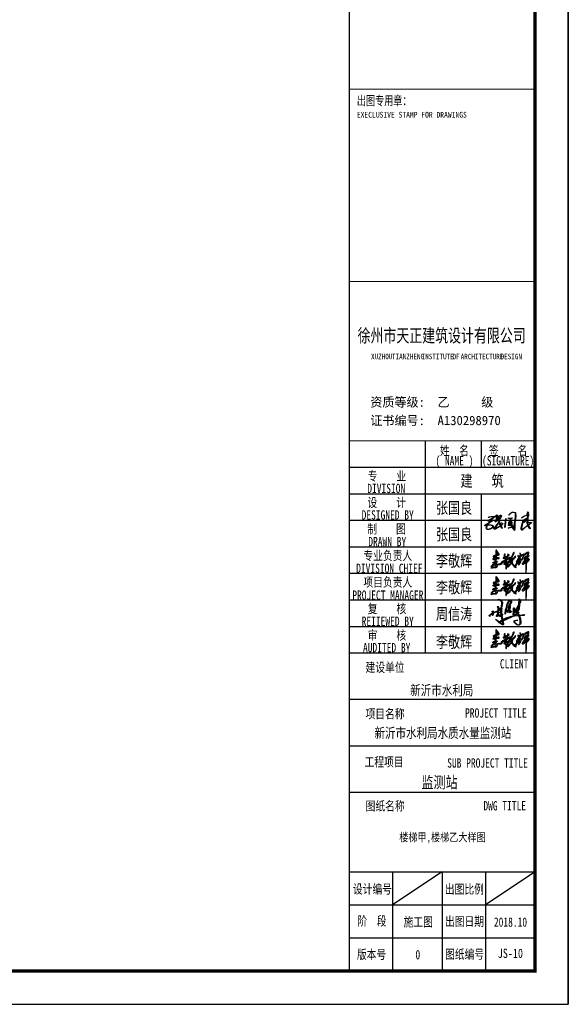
# Model space of a CAD drawing. Header units: inches. Extents: x 224620 to 3435104, y 247406 to 993300.
# Tile 25 of 110: x 284591 to 292859, y 282814 to 297664. Entities that reach past the tile are written whole.
import ezdxf
from ezdxf.enums import TextEntityAlignment as Align

# ---------------------------------------------------------------- set-up
doc = ezdxf.new("R2010")
doc.units = ezdxf.units.IN
doc.header["$MEASUREMENT"] = 0
for name, color, linetype in [('PUB_TITLE', 4, 'Continuous'), ('SHEET_TEXT', 3, 'Continuous'), ('TK', 7, 'Continuous')]:
    doc.layers.add(name, color=color, linetype=linetype)
doc.styles.add('-宋体', font='txt', dxfattribs={"width": 0.8})
doc.styles.add('TKHZ1', font='txt', dxfattribs={"width": 0.8})
doc.styles.add('黑体', font='simhei.ttf')

# ---------------------------------------------------------------- blocks, each defined once
blk = doc.blocks.new('李敬辉')
h = blk.add_hatch(color=3)
h.paths.add_polyline_path([(3997, 950), (3920, 887), (3809, 793), (3730, 732), (3680, 669), (3670, 639), (3707, 622), (3817, 678), (3907, 708), (3970, 728), (3990, 743), (3996, 778), (4006, 824), (4012, 887), (4026, 937), (4017, 959)], flags=16)
h.paths.add_polyline_path([(4032, 1341), (3906, 1270), (3844, 1178), (3835, 1138), (3884, 1156), (3964, 1210), (4023, 1252), (4056, 1307)], flags=16)
h.paths.add_polyline_path([(3256, 1743), (3239, 1696), (3258, 1665), (3275, 1637), (3275, 1591), (3284, 1520), (3277, 1464), (3259, 1421), (3246, 1392), (3212, 1377), (3163, 1377), (3103, 1399), (3078, 1426), (3069, 1469), (3038, 1469), (3014, 1453), (3014, 1416), (3040, 1373), (3083, 1317), (3111, 1295), (3148, 1295), (3188, 1306), (3208, 1306), (3215, 1290), (3199, 1251), (3129, 1163), (3066, 1117), (3031, 1080), (2990, 1020), (2990, 980), (3003, 969), (3035, 1020), (3096, 1076), (3142, 1114), (3172, 1138), (3188, 1150), (3209, 1171), (3205, 1145), (3186, 1107), (3176, 1078), (3105, 1013), (3025, 946), (2962, 886), (2916, 846), (2880, 812), (2857, 774), (2851, 744), (2868, 730), (2914, 771), (3024, 864), (3095, 923), (3162, 988), (3200, 1041), (3222, 1053), (3243, 1067), (3270, 1067), (3247, 1030), (3206, 960), (3152, 893), (3048, 780), (2915, 625), (2820, 519), (2736, 377), (2707, 320), (2707, 272), (2718, 253), (2745, 249), (2858, 363), (2963, 495), (3041, 601), (3088, 652), (3116, 687), (3154, 721), (3170, 721), (3184, 707), (3175, 659), (3160, 609), (3147, 547), (3103, 439), (3103, 399), (3135, 384), (3182, 435), (3275, 581), (3338, 676), (3378, 766), (3378, 823), (3364, 834), (3343, 815), (3312, 748), (3275, 694), (3250, 664), (3234, 664), (3234, 707), (3218, 760), (3202, 787), (3172, 799), (3153, 812), (3179, 842), (3250, 929), (3319, 1013), (3341, 1063), (3341, 1107), (3311, 1130), (3282, 1137), (3266, 1131), (3254, 1148), (3273, 1225), (3292, 1259), (3301, 1289), (3335, 1338), (3427, 1418), (3515, 1502), (3560, 1542), (3578, 1592), (3558, 1616), (3526, 1589), (3484, 1558), (3440, 1527), (3401, 1491), (3374, 1469), (3350, 1456), (3337, 1472), (3337, 1534), (3337, 1591), (3328, 1653), (3312, 1690), (3293, 1724)])
h.paths.add_polyline_path([(2399, 950), (2324, 886), (2292, 840), (2298, 804), (2330, 753), (2348, 744), (2367, 785), (2389, 842), (2408, 898), (2408, 924), (2408, 940)], flags=16)
h.paths.add_polyline_path([(2726, 1379), (2628, 1264), (2489, 1113), (2318, 957), (2226, 889), (2165, 831), (2104, 784), (1997, 689), (2046, 668), (2184, 746), (2218, 770), (2264, 716), (2287, 696), (2287, 668), (2279, 641), (2242, 584), (2112, 461), (2008, 361), (1921, 281), (1873, 252), (1824, 186), (1872, 164), (1991, 251), (2139, 383), (2207, 458), (2250, 500), (2296, 552), (2321, 577), (2343, 577), (2377, 503), (2448, 397), (2527, 290), (2627, 189), (2710, 140), (2784, 108), (2854, 101), (2832, 152), (2738, 216), (2653, 296), (2536, 404), (2475, 502), (2432, 579), (2413, 645), (2404, 684), (2437, 807), (2461, 906), (2469, 996), (2497, 1033), (2598, 1129), (2672, 1200), (2749, 1286), (2777, 1329), (2777, 1381)])
h.paths.add_polyline_path([(1690, 731), (1619, 719), (1581, 687), (1558, 632), (1548, 602), (1587, 576), (1663, 612), (1729, 669), (1745, 726), (1710, 742)], flags=16)
h.paths.add_polyline_path([(1183, 736), (1135, 680), (1135, 638), (1188, 631), (1265, 671), (1344, 714), (1416, 757), (1452, 777), (1477, 766), (1477, 657), (1466, 577), (1446, 529), (1446, 489), (1492, 469), (1546, 469), (1627, 509), (1666, 542), (1716, 569), (1800, 611), (1824, 683), (1824, 776), (1789, 814), (1724, 836), (1652, 814), (1589, 754), (1566, 776), (1572, 820), (1640, 889), (1699, 938), (1799, 1002), (1910, 1063), (1967, 1097), (2021, 1122), (2063, 1142), (2097, 1155), (2128, 1145), (2135, 1119), (2057, 959), (1964, 794), (1870, 589), (1838, 503), (1787, 397), (1741, 285), (1721, 228), (1709, 228), (1705, 265), (1694, 299), (1697, 321), (1684, 346), (1673, 360), (1659, 385), (1666, 401), (1660, 415), (1641, 405), (1641, 366), (1657, 320), (1666, 251), (1666, 181), (1666, 123), (1666, 65), (1645, 8), (1645, -29), (1645, -69), (1667, -85), (1699, -69), (1726, -15), (1726, 32), (1737, 83), (1755, 130), (1775, 190), (1814, 304), (1860, 404), (1908, 513), (1944, 579), (1997, 689), (2070, 840), (2158, 998), (2228, 1081), (2316, 1178), (2428, 1344), (2506, 1504), (2572, 1639), (2617, 1733), (2617, 1790), (2589, 1821), (2560, 1810), (2511, 1746), (2429, 1501), (2313, 1303), (2260, 1229), (2233, 1187), (2195, 1227), (2139, 1254), (2094, 1236), (1926, 1150), (1797, 1074), (1564, 939), (1446, 862), (1288, 793), (1232, 768)])
h.paths.add_polyline_path([(1508, 1612), (1472, 1551), (1454, 1489), (1476, 1432), (1499, 1368), (1516, 1323), (1506, 1298), (1496, 1275), (1446, 1256), (1385, 1233), (1346, 1178), (1346, 1147), (1362, 1130), (1410, 1150), (1463, 1178), (1523, 1196), (1540, 1176), (1547, 1106), (1547, 1051), (1562, 1032), (1605, 1047), (1637, 1086), (1637, 1138), (1656, 1166), (1674, 1205), (1692, 1238), (1720, 1266), (1720, 1240), (1720, 1201), (1784, 1236), (1857, 1317), (1938, 1387), (2010, 1446), (2041, 1501), (2041, 1545), (1994, 1545), (1971, 1538), (1962, 1517), (1962, 1501), (1956, 1482), (1946, 1467), (1933, 1463), (1933, 1489), (1943, 1517), (1943, 1540), (1924, 1568), (1912, 1591), (1912, 1610), (1891, 1615), (1884, 1609), (1868, 1597), (1859, 1575), (1873, 1540), (1873, 1518), (1873, 1493), (1854, 1459), (1843, 1441), (1843, 1425), (1804, 1402), (1716, 1368), (1671, 1331), (1651, 1304), (1609, 1304), (1594, 1338), (1594, 1420), (1551, 1471), (1551, 1521), (1566, 1578), (1566, 1619), (1533, 1619)], flags=17)
h.paths.add_polyline_path([(168, 583), (175, 642), (267, 713), (435, 770), (553, 799), (624, 799), (670, 766), (663, 732), (608, 654), (516, 562), (471, 526), (471, 498), (528, 481), (650, 493), (809, 516), (986, 538), (1089, 557), (1146, 573), (1190, 544), (1209, 505), (1179, 451), (1103, 433), (971, 406), (838, 406), (676, 394), (617, 394), (617, 363), (653, 286), (663, 224), (644, 171), (597, 110), (500, 65), (399, 65), (276, 65), (187, 65), (113, 32), (0, 0), (31, 83), (125, 138), (254, 168), (377, 168), (435, 153), (527, 169), (556, 220), (527, 281), (446, 328), (376, 363), (288, 363), (223, 327), (138, 259), (75, 190), (16, 169), (-13, 199), (28, 265), (101, 356), (176, 421), (250, 449), (317, 467), (362, 491), (424, 559), (479, 605), (520, 656), (537, 689), (503, 689), (448, 663), (350, 616), (292, 607), (225, 582), (184, 576)])
h.paths.add_polyline_path([(454, 1236), (413, 1218), (373, 1179), (341, 1153), (323, 1137), (333, 1129), (391, 1139), (443, 1147), (467, 1163), (467, 1193), (467, 1221), (461, 1231)], flags=16)
h.paths.add_polyline_path([(585, 1900), (576, 1780), (576, 1654), (582, 1573), (582, 1527), (593, 1508), (633, 1521), (723, 1567), (788, 1589), (788, 1628), (741, 1727), (669, 1827), (623, 1882)], flags=16)
h.paths.add_polyline_path([(551, 2093), (510, 2034), (510, 1862), (521, 1723), (521, 1632), (521, 1554), (516, 1519), (503, 1492), (450, 1472), (374, 1447), (280, 1421), (207, 1395), (197, 1357), (229, 1324), (367, 1359), (439, 1381), (478, 1381), (500, 1370), (481, 1328), (411, 1299), (365, 1259), (303, 1210), (255, 1158), (215, 1107), (185, 1050), (185, 1017), (252, 1017), (370, 1048), (435, 1058), (448, 1044), (432, 976), (419, 915), (412, 872), (412, 836), (429, 822), (471, 841), (510, 895), (538, 969), (552, 1029), (565, 1083), (636, 1095), (742, 1103), (827, 1114), (890, 1121), (898, 1167), (892, 1200), (840, 1208), (742, 1208), (640, 1183), (591, 1162), (562, 1151), (543, 1162), (543, 1233), (552, 1266), (563, 1302), (577, 1349), (611, 1411), (686, 1450), (792, 1490), (880, 1536), (910, 1581), (878, 1632), (784, 1783), (711, 1896), (631, 2001), (590, 2061)])
h.paths.add_polyline_path([(4309, 1042), (4268, 1084), (4229, 1099), (4220, 1083), (4248, 1025), (4267, 1004), (4250, 960), (4210, 930), (4146, 875), (4101, 829), (4083, 811), (4083, 841), (4091, 910), (4113, 971), (4132, 1020), (4171, 1072), (4207, 1126), (4167, 1146), (4123, 1086), (4108, 1072), (4099, 1119), (4116, 1170), (4123, 1231), (4221, 1309), (4285, 1384), (4311, 1411), (4299, 1453), (4269, 1464), (4256, 1437), (4234, 1406), (4201, 1372), (4163, 1339), (4142, 1317), (4118, 1301), (4102, 1310), (4130, 1365), (4183, 1419), (4214, 1505), (4260, 1619), (4286, 1705), (4290, 1789), (4267, 1825), (4197, 1844), (4083, 1799), (3971, 1735), (3880, 1669), (3814, 1610), (3764, 1574), (3730, 1544), (3716, 1552), (3720, 1592), (3711, 1618), (3692, 1625), (3664, 1595), (3664, 1561), (3664, 1491), (3641, 1407), (3603, 1319), (3568, 1231), (3528, 1142), (3496, 1068), (3463, 1007), (3450, 962), (3450, 932), (3479, 913), (3518, 972), (3581, 1104), (3635, 1226), (3662, 1305), (3694, 1379), (3724, 1459), (3763, 1499), (3888, 1596), (3984, 1656), (4085, 1696), (4152, 1728), (4191, 1735), (4211, 1720), (4197, 1665), (4176, 1595), (4159, 1536), (4142, 1490), (4105, 1467), (4002, 1400), (3919, 1339), (3843, 1278), (3801, 1221), (3772, 1165), (3733, 1098), (3713, 1033), (3745, 1015), (3745, 995), (3782, 948), (3836, 988), (3823, 1038), (3885, 1080), (3966, 1126), (4002, 1150), (4028, 1143), (4028, 1072), (3992, 1011), (3905, 933), (3691, 755), (3588, 642), (3553, 606), (3526, 556), (3526, 503), (3567, 466), (3636, 475), (3747, 539), (3855, 601), (3933, 654), (3960, 654), (3979, 637), (3971, 581), (3967, 513), (3956, 416), (3944, 289), (3944, 132), (3935, 16), (3935, -185), (3935, -326), (3953, -425), (3953, -513), (3978, -562), (3997, -530), (3997, -405), (3997, -280), (4003, -149), (4003, -50), (4003, 47), (4013, 148), (4013, 282), (4018, 353), (4032, 518), (4036, 587), (4041, 625), (4073, 648), (4083, 698), (4092, 729), (4192, 815), (4287, 888), (4327, 955), (4344, 1002)])
for points in [[(551, 2093), (510, 2034), (510, 1862), (521, 1723), (521, 1632), (521, 1554), (516, 1519), (503, 1492), (450, 1472), (374, 1447), (280, 1421), (207, 1395), (197, 1357), (229, 1324), (367, 1359), (439, 1381), (478, 1381), (500, 1370), (481, 1328), (411, 1299), (365, 1259), (303, 1210), (255, 1158), (215, 1107), (185, 1050), (185, 1017), (252, 1017), (370, 1048), (435, 1058), (448, 1044), (432, 976), (419, 915), (412, 872), (412, 836), (429, 822), (471, 841), (510, 895), (538, 969), (552, 1029), (565, 1083), (636, 1095), (742, 1103), (827, 1114), (890, 1121), (898, 1167), (892, 1200), (840, 1208), (742, 1208), (640, 1183), (591, 1162), (562, 1151), (543, 1162), (543, 1233), (552, 1266), (563, 1302), (577, 1349), (611, 1411), (686, 1450), (792, 1490), (880, 1536), (910, 1581), (878, 1632), (784, 1783), (711, 1896), (631, 2001), (590, 2061)], [(454, 1236), (413, 1218), (373, 1179), (341, 1153), (323, 1137), (333, 1129), (391, 1139), (443, 1147), (467, 1163), (467, 1193), (467, 1221), (461, 1231)], [(585, 1900), (576, 1780), (576, 1654), (582, 1573), (582, 1527), (593, 1508), (633, 1521), (723, 1567), (788, 1589), (788, 1628), (741, 1727), (669, 1827), (623, 1882)], [(1183, 736), (1135, 680), (1135, 638), (1188, 631), (1265, 671), (1344, 714), (1416, 757), (1452, 777), (1477, 766), (1477, 657), (1466, 577), (1446, 529), (1446, 489), (1492, 469), (1546, 469), (1627, 509), (1666, 542), (1716, 569), (1800, 611), (1824, 683), (1824, 776), (1789, 814), (1724, 836), (1652, 814), (1589, 754), (1566, 776), (1572, 820), (1640, 889), (1699, 938), (1799, 1002), (1910, 1063), (1967, 1097), (2021, 1122), (2063, 1142), (2097, 1155), (2128, 1145), (2135, 1119), (2057, 959), (1964, 794), (1870, 589), (1838, 503), (1787, 397), (1741, 285), (1721, 228), (1709, 228), (1705, 265), (1694, 299), (1697, 321), (1684, 346), (1673, 360), (1659, 385), (1666, 401), (1660, 415), (1641, 405), (1641, 366), (1657, 320), (1666, 251), (1666, 181), (1666, 123), (1666, 65), (1645, 8), (1645, -29), (1645, -69), (1667, -85), (1699, -69), (1726, -15), (1726, 32), (1737, 83), (1755, 130), (1775, 190), (1814, 304), (1860, 404), (1908, 513), (1944, 579), (1997, 689), (2070, 840), (2158, 998), (2228, 1081), (2316, 1178), (2428, 1344), (2506, 1504), (2572, 1639), (2617, 1733), (2617, 1790), (2589, 1821), (2560, 1810), (2511, 1746), (2429, 1501), (2313, 1303), (2260, 1229), (2233, 1187), (2195, 1227), (2139, 1254), (2094, 1236), (1926, 1150), (1797, 1074), (1564, 939), (1446, 862), (1288, 793), (1232, 768)], [(1508, 1612), (1472, 1551), (1454, 1489), (1476, 1432), (1499, 1368), (1516, 1323), (1506, 1298), (1496, 1275), (1446, 1256), (1385, 1233), (1346, 1178), (1346, 1147), (1362, 1130), (1410, 1150), (1463, 1178), (1523, 1196), (1540, 1176), (1547, 1106), (1547, 1051), (1562, 1032), (1605, 1047), (1637, 1086), (1637, 1138), (1656, 1166), (1674, 1205), (1692, 1238), (1720, 1266), (1720, 1240), (1720, 1201), (1784, 1236), (1857, 1317), (1938, 1387), (2010, 1446), (2041, 1501), (2041, 1545), (1994, 1545), (1971, 1538), (1962, 1517), (1962, 1501), (1956, 1482), (1946, 1467), (1933, 1463), (1933, 1489), (1943, 1517), (1943, 1540), (1924, 1568), (1912, 1591), (1912, 1610), (1891, 1615), (1884, 1609), (1868, 1597), (1859, 1575), (1873, 1540), (1873, 1518), (1873, 1493), (1854, 1459), (1843, 1441), (1843, 1425), (1804, 1402), (1716, 1368), (1671, 1331), (1651, 1304), (1609, 1304), (1594, 1338), (1594, 1420), (1551, 1471), (1551, 1521), (1566, 1578), (1566, 1619), (1533, 1619)], [(2726, 1379), (2628, 1264), (2489, 1113), (2318, 957), (2226, 889), (2165, 831), (2104, 784), (1997, 689), (2046, 668), (2184, 746), (2218, 770), (2264, 716), (2287, 696), (2287, 668), (2279, 641), (2242, 584), (2112, 461), (2008, 361), (1921, 281), (1873, 252), (1824, 186), (1872, 164), (1991, 251), (2139, 383), (2207, 458), (2250, 500), (2296, 552), (2321, 577), (2343, 577), (2377, 503), (2448, 397), (2527, 290), (2627, 189), (2710, 140), (2784, 108), (2854, 101), (2832, 152), (2738, 216), (2653, 296), (2536, 404), (2475, 502), (2432, 579), (2413, 645), (2404, 684), (2437, 807), (2461, 906), (2469, 996), (2497, 1033), (2598, 1129), (2672, 1200), (2749, 1286), (2777, 1329), (2777, 1381)], [(3256, 1743), (3239, 1696), (3258, 1665), (3275, 1637), (3275, 1591), (3284, 1520), (3277, 1464), (3259, 1421), (3246, 1392), (3212, 1377), (3163, 1377), (3103, 1399), (3078, 1426), (3069, 1469), (3038, 1469), (3014, 1453), (3014, 1416), (3040, 1373), (3083, 1317), (3111, 1295), (3148, 1295), (3188, 1306), (3208, 1306), (3215, 1290), (3199, 1251), (3129, 1163), (3066, 1117), (3031, 1080), (2990, 1020), (2990, 980), (3003, 969), (3035, 1020), (3096, 1076), (3142, 1114), (3172, 1138), (3188, 1150), (3209, 1171), (3205, 1145), (3186, 1107), (3176, 1078), (3105, 1013), (3025, 946), (2962, 886), (2916, 846), (2880, 812), (2857, 774), (2851, 744), (2868, 730), (2914, 771), (3024, 864), (3095, 923), (3162, 988), (3200, 1041), (3222, 1053), (3243, 1067), (3270, 1067), (3247, 1030), (3206, 960), (3152, 893), (3048, 780), (2915, 625), (2820, 519), (2736, 377), (2707, 320), (2707, 272), (2718, 253), (2745, 249), (2858, 363), (2963, 495), (3041, 601), (3088, 652), (3116, 687), (3154, 721), (3170, 721), (3184, 707), (3175, 659), (3160, 609), (3147, 547), (3103, 439), (3103, 399), (3135, 384), (3182, 435), (3275, 581), (3338, 676), (3378, 766), (3378, 823), (3364, 834), (3343, 815), (3312, 748), (3275, 694), (3250, 664), (3234, 664), (3234, 707), (3218, 760), (3202, 787), (3172, 799), (3153, 812), (3179, 842), (3250, 929), (3319, 1013), (3341, 1063), (3341, 1107), (3311, 1130), (3282, 1137), (3266, 1131), (3254, 1148), (3273, 1225), (3292, 1259), (3301, 1289), (3335, 1338), (3427, 1418), (3515, 1502), (3560, 1542), (3578, 1592), (3558, 1616), (3526, 1589), (3484, 1558), (3440, 1527), (3401, 1491), (3374, 1469), (3350, 1456), (3337, 1472), (3337, 1534), (3337, 1591), (3328, 1653), (3312, 1690), (3293, 1724)], [(4032, 1341), (3906, 1270), (3844, 1178), (3835, 1138), (3884, 1156), (3964, 1210), (4023, 1252), (4056, 1307)], [(168, 583), (175, 642), (267, 713), (435, 770), (553, 799), (624, 799), (670, 766), (663, 732), (608, 654), (516, 562), (471, 526), (471, 498), (528, 481), (650, 493), (809, 516), (986, 538), (1089, 557), (1146, 573), (1190, 544), (1209, 505), (1179, 451), (1103, 433), (971, 406), (838, 406), (676, 394), (617, 394), (617, 363), (653, 286), (663, 224), (644, 171), (597, 110), (500, 65), (399, 65), (276, 65), (187, 65), (113, 32), (0, 0), (31, 83), (125, 138), (254, 168), (377, 168), (435, 153), (527, 169), (556, 220), (527, 281), (446, 328), (376, 363), (288, 363), (223, 327), (138, 259), (75, 190), (16, 169), (-13, 199), (28, 265), (101, 356), (176, 421), (250, 449), (317, 467), (362, 491), (424, 559), (479, 605), (520, 656), (537, 689), (503, 689), (448, 663), (350, 616), (292, 607), (225, 582), (184, 576)], [(1690, 731), (1619, 719), (1581, 687), (1558, 632), (1548, 602), (1587, 576), (1663, 612), (1729, 669), (1745, 726), (1710, 742)], [(2399, 950), (2324, 886), (2292, 840), (2298, 804), (2330, 753), (2348, 744), (2367, 785), (2389, 842), (2408, 898), (2408, 924), (2408, 940)], [(3997, 950), (3920, 887), (3809, 793), (3730, 732), (3680, 669), (3670, 639), (3707, 622), (3817, 678), (3907, 708), (3970, 728), (3990, 743), (3996, 778), (4006, 824), (4012, 887), (4026, 937), (4017, 959)]]:
    blk.add_lwpolyline(points, close=True)
for points in [[(4267, 1004), (4250, 960), (4210, 930), (4146, 875), (4101, 829), (4083, 811), (4083, 841), (4091, 910), (4113, 971), (4132, 1020), (4171, 1072), (4207, 1126), (4167, 1146), (4123, 1086), (4108, 1072), (4099, 1119), (4116, 1170), (4123, 1231), (4221, 1309), (4285, 1384), (4311, 1411), (4299, 1453), (4269, 1464), (4256, 1437), (4234, 1406), (4201, 1372), (4163, 1339), (4142, 1317), (4118, 1301), (4102, 1310), (4130, 1365), (4183, 1419), (4214, 1505), (4260, 1619), (4286, 1705), (4290, 1789), (4267, 1825), (4197, 1844), (4083, 1799), (3971, 1735), (3880, 1669), (3814, 1610), (3764, 1574), (3730, 1544), (3716, 1552), (3720, 1592), (3711, 1618), (3692, 1625), (3664, 1595), (3664, 1561), (3664, 1491), (3641, 1407), (3603, 1319), (3568, 1231), (3528, 1142), (3496, 1068), (3463, 1007), (3450, 962), (3450, 932), (3479, 913), (3518, 972), (3581, 1104), (3635, 1226), (3662, 1305), (3694, 1379), (3724, 1459), (3763, 1499), (3888, 1596), (3984, 1656), (4085, 1696), (4152, 1728), (4191, 1735), (4211, 1720), (4197, 1665), (4176, 1595), (4159, 1536), (4142, 1490), (4105, 1467), (4002, 1400), (3919, 1339), (3843, 1278), (3801, 1221), (3772, 1165), (3733, 1098), (3713, 1033), (3745, 1015), (3745, 995), (3782, 948), (3836, 988), (3823, 1038), (3885, 1080), (3966, 1126), (4002, 1150), (4028, 1143), (4028, 1072), (3992, 1011), (3905, 933), (3691, 755), (3588, 642), (3553, 606), (3526, 556), (3526, 503), (3567, 466), (3636, 475), (3747, 539), (3855, 601), (3933, 654), (3960, 654), (3979, 637), (3971, 581), (3967, 513), (3956, 416), (3944, 289), (3944, 132), (3935, 16), (3935, -185), (3935, -326), (3953, -425), (3953, -513), (3978, -562), (3997, -530), (3997, -405), (3997, -280), (4003, -149), (4003, -50), (4003, 47), (4013, 148), (4013, 282), (4018, 353), (4032, 518), (4036, 587), (4041, 625), (4073, 648), (4083, 698), (4092, 729), (4192, 815), (4287, 888), (4327, 955), (4344, 1002), (4309, 1042)], [(4309, 1042), (4268, 1084), (4229, 1099), (4220, 1083), (4248, 1025), (4267, 1004)]]:
    blk.add_lwpolyline(points)
blk = doc.blocks.new('A$C1A962DD0')
at = {"linetype": 'Continuous'}
h = blk.add_hatch(color=256, dxfattribs=at)
h.paths.add_polyline_path([(92, 26), (90, 27), (74, 18), (94, 7), (95, 12)], flags=16)
h.paths.add_polyline_path([(91, 31), (90, 32), (88, 32), (78, 24), (80, 23), (90, 27)], flags=17)
h.paths.add_polyline_path([(197, 78), (195, 79), (175, 68), (174, 66), (176, 65), (202, 69), (203, 71), (197, 76)], flags=16)
h.paths.add_polyline_path([(129, 97), (128, 98), (128, 96)], flags=16)
h.paths.add_polyline_path([(134, 103), (132, 104), (129, 99), (130, 98)], flags=16)
h.paths.add_polyline_path([(187, 105), (186, 106), (184, 104), (185, 102)], flags=16)
h.paths.add_polyline_path([(81, 105), (79, 106), (68, 101), (64, 96), (61, 88), (62, 87), (67, 91), (70, 91), (70, 88), (58, 73), (55, 67), (56, 64), (66, 72), (72, 72), (76, 64), (82, 68), (83, 73), (81, 82)], flags=16)
h.paths.add_polyline_path([(190, 108), (189, 110), (187, 107), (188, 106)], flags=16)
h.paths.add_polyline_path([(201, 110), (199, 111), (188, 100), (188, 96), (192, 95), (196, 99)], flags=16)
h.paths.add_polyline_path([(207, 137), (205, 138), (192, 117), (189, 111), (190, 109), (204, 119)], flags=16)
h.paths.add_polyline_path([(214, 171), (212, 172), (212, 157), (215, 162)], flags=16)
h.paths.add_polyline_path([(140, 172), (145, 172), (154, 166), (154, 160), (142, 139), (146, 138), (147, 136), (138, 123), (140, 122), (145, 124), (146, 121), (133, 105), (145, 105), (148, 102), (145, 92), (147, 91), (154, 95), (154, 92), (141, 86), (140, 91), (144, 99), (143, 101), (136, 100), (129, 90), (125, 90), (124, 95), (139, 116), (137, 117), (133, 115), (130, 119), (139, 129), (140, 131), (136, 131), (135, 134), (139, 138), (150, 158), (149, 165), (147, 165), (144, 168), (140, 168), (133, 161), (126, 148), (118, 111), (114, 81), (110, 76), (113, 107), (118, 114), (125, 149), (133, 167)], flags=17)
h.paths.add_polyline_path([(208, 183), (211, 183), (218, 169), (218, 161), (211, 146), (210, 130), (208, 125), (209, 114), (194, 89), (206, 89), (204, 85), (199, 81), (204, 77), (209, 69), (230, 71), (240, 74), (245, 72), (243, 68), (211, 64), (217, 46), (220, 17), (217, 7), (211, 1), (201, 0), (191, 3), (178, 15), (173, 22), (173, 26), (179, 32), (189, 35), (199, 35), (181, 29), (176, 24), (182, 12), (187, 7), (197, 2), (205, 2), (213, 7), (216, 15), (216, 29), (211, 54), (205, 65), (194, 65), (164, 60), (119, 40), (120, 42), (125, 43), (146, 54), (142, 55), (114, 46), (101, 40), (94, 35), (94, 32), (96, 30), (104, 35), (107, 35), (117, 40), (111, 36), (103, 34), (100, 31), (98, 31), (95, 27), (99, 12), (99, 5), (97, 2), (93, 2), (70, 16), (53, 32), (43, 39), (54, 34), (68, 22), (70, 22), (72, 25), (89, 37), (85, 61), (83, 64), (77, 60), (72, 59), (70, 69), (65, 68), (56, 59), (51, 59), (51, 64), (62, 80), (61, 82), (57, 80), (55, 82), (61, 95), (60, 97), (30, 84), (27, 81), (27, 71), (25, 66), (23, 66), (24, 79), (21, 80), (12, 75), (3, 66), (4, 59), (0, 64), (0, 68), (8, 76), (23, 85), (19, 97), (22, 97), (26, 93), (28, 99), (26, 91), (28, 88), (45, 94), (58, 100), (63, 104), (63, 123), (60, 126), (59, 124), (57, 124), (56, 128), (58, 130), (62, 130), (65, 127), (67, 119), (67, 105), (80, 111), (78, 113), (72, 113), (71, 115), (82, 116), (85, 136), (88, 145), (88, 160), (77, 172), (69, 177), (63, 176), (58, 173), (62, 178), (66, 180), (73, 179), (78, 176), (90, 164), (92, 158), (90, 138), (86, 123), (87, 110), (85, 108), (85, 77), (86, 73), (88, 72), (93, 77), (94, 76), (87, 67), (92, 42), (95, 40), (117, 51), (165, 64), (193, 82), (190, 86), (191, 92), (187, 93), (184, 96), (183, 100), (175, 87), (170, 73), (168, 71), (166, 72), (169, 95), (169, 119), (171, 121), (173, 120), (173, 91), (191, 118), (207, 146)])
for points in [[(208, 183), (211, 183), (218, 169), (218, 161), (211, 146), (210, 130), (208, 125), (209, 114), (194, 89), (206, 89), (204, 85), (199, 81), (204, 77), (209, 69), (230, 71), (240, 74), (245, 72), (243, 68), (211, 64), (217, 46), (220, 17), (217, 7), (211, 1), (201, 0), (191, 3), (178, 15), (173, 22), (173, 26), (179, 32), (189, 35), (199, 35), (181, 29), (176, 24), (182, 12), (187, 7), (197, 2), (205, 2), (213, 7), (216, 15), (216, 29), (211, 54), (205, 65), (194, 65), (164, 60), (119, 40), (120, 42), (125, 43), (146, 54), (142, 55), (114, 46), (101, 40), (94, 35), (94, 32), (96, 30), (104, 35), (107, 35), (117, 40), (111, 36), (103, 34), (100, 31), (98, 31), (95, 27), (99, 12), (99, 5), (97, 2), (93, 2), (70, 16), (53, 32), (43, 39), (54, 34), (68, 22), (70, 22), (72, 25), (89, 37), (85, 61), (83, 64), (77, 60), (72, 59), (70, 69), (65, 68), (56, 59), (51, 59), (51, 64), (62, 80), (61, 82), (57, 80), (55, 82), (61, 95), (60, 97), (30, 84), (27, 81), (27, 71), (25, 66), (23, 66), (24, 79), (21, 80), (12, 75), (3, 66), (4, 59), (0, 64), (0, 68), (8, 76), (23, 85), (19, 97), (22, 97), (26, 93), (28, 99), (26, 91), (28, 88), (45, 94), (58, 100), (63, 104), (63, 123), (60, 126), (59, 124), (57, 124), (56, 128), (58, 130), (62, 130), (65, 127), (67, 119), (67, 105), (80, 111), (78, 113), (72, 113), (71, 115), (82, 116), (85, 136), (88, 145), (88, 160), (77, 172), (69, 177), (63, 176), (58, 173), (62, 178), (66, 180), (73, 179), (78, 176), (90, 164), (92, 158), (90, 138), (86, 123), (87, 110), (85, 108), (85, 77), (86, 73), (88, 72), (93, 77), (94, 76), (87, 67), (92, 42), (95, 40), (117, 51), (165, 64), (193, 82), (190, 86), (191, 92), (187, 93), (184, 96), (183, 100), (175, 87), (170, 73), (168, 71), (166, 72), (169, 95), (169, 119), (171, 121), (173, 120), (173, 91), (191, 118), (207, 146), (208, 183)], [(140, 172), (145, 172), (154, 166), (154, 160), (142, 139), (146, 138), (147, 136), (138, 123), (140, 122), (145, 124), (146, 121), (133, 105), (145, 105), (148, 102), (145, 92), (147, 91), (154, 95), (154, 92), (141, 86), (140, 91), (144, 99), (143, 101), (136, 100), (129, 90), (125, 90), (124, 95), (139, 116), (137, 117), (133, 115), (130, 119), (139, 129), (140, 131), (136, 131), (135, 134), (139, 138), (150, 158), (149, 165), (147, 165), (144, 168), (140, 168), (133, 161), (126, 148), (118, 111), (114, 81), (110, 76), (113, 107), (118, 114), (125, 149), (133, 167), (140, 172)], [(207, 137), (205, 138), (192, 117), (189, 111), (190, 109), (204, 119), (207, 137)], [(214, 171), (212, 172), (212, 157), (215, 162), (214, 171)], [(81, 105), (79, 106), (68, 101), (64, 96), (61, 88), (62, 87), (67, 91), (70, 91), (70, 88), (58, 73), (55, 67), (56, 64), (66, 72), (72, 72), (76, 64), (82, 68), (83, 73), (81, 82), (81, 105)], [(129, 97), (128, 98), (128, 96), (129, 97)], [(134, 103), (132, 104), (129, 99), (130, 98), (134, 103)], [(197, 78), (195, 79), (175, 68), (174, 66), (176, 65), (202, 69), (203, 71), (197, 76), (197, 78)], [(187, 105), (186, 106), (184, 104), (185, 102), (187, 105)], [(190, 108), (189, 110), (187, 107), (188, 106), (190, 108)], [(201, 110), (199, 111), (188, 100), (188, 96), (192, 95), (196, 99), (201, 110)], [(92, 26), (90, 27), (74, 18), (94, 7), (95, 12), (92, 26)], [(91, 31), (90, 32), (88, 32), (78, 24), (80, 23), (90, 27), (91, 31)]]:
    blk.add_lwpolyline(points, dxfattribs=at)
blk = doc.blocks.new('张国良')
at = {"linetype": 'Continuous'}
h = blk.add_hatch(color=256, dxfattribs=at)
h.paths.add_polyline_path([(70, 138), (69, 139), (51, 139), (41, 137), (38, 134), (35, 122), (37, 113), (40, 110), (50, 110), (64, 114), (77, 122), (82, 127), (82, 132), (78, 137)], flags=16)
h.paths.add_polyline_path([(221, 144), (221, 146), (219, 147), (208, 139), (212, 137), (222, 137), (223, 140)], flags=16)
h.paths.add_polyline_path([(45, 149), (43, 150), (25, 139), (38, 138)], flags=16)
h.paths.add_polyline_path([(151, 155), (150, 156), (144, 155), (137, 149), (139, 142), (143, 138), (156, 149)], flags=16)
h.paths.add_polyline_path([(366, 158), (365, 159), (344, 158), (342, 155), (347, 144), (350, 143), (365, 155), (367, 157)], flags=16)
h.paths.add_polyline_path([(367, 161), (373, 161), (374, 158), (350, 141), (358, 124), (360, 122), (362, 125), (364, 114), (363, 113), (359, 117), (346, 138), (334, 128), (328, 125), (335, 133), (337, 133), (345, 140), (345, 143), (340, 153), (341, 159)])
h.paths.add_polyline_path([(209, 163), (207, 164), (205, 161), (204, 152), (206, 150)], flags=16)
h.paths.add_polyline_path([(216, 166), (214, 167), (212, 165), (209, 148), (209, 145), (212, 144), (218, 150), (218, 155), (219, 153), (221, 153), (223, 161), (221, 162), (221, 164)], flags=16)
h.paths.add_polyline_path([(76, 172), (77, 173), (68, 173), (63, 169), (60, 164), (64, 164)], flags=16)
h.paths.add_polyline_path([(78, 174), (77, 175), (77, 173)], flags=16)
h.paths.add_polyline_path([(335, 185), (333, 186), (321, 180), (323, 172), (325, 171), (330, 176)], flags=16)
h.paths.add_polyline_path([(333, 189), (335, 190), (338, 187), (338, 183), (319, 160), (317, 160), (317, 163), (322, 172), (321, 175), (318, 177), (313, 173), (307, 156), (299, 117), (299, 107), (301, 106), (323, 123), (325, 123), (310, 109), (308, 109), (303, 103), (300, 102), (296, 106), (296, 119), (309, 171), (317, 181)])
h.paths.add_polyline_path([(217, 189), (216, 190), (216, 188)], flags=16)
h.paths.add_polyline_path([(80, 189), (78, 190), (60, 180), (50, 172), (54, 171), (64, 173)], flags=16)
h.paths.add_polyline_path([(180, 190), (181, 190), (182, 179), (179, 167), (175, 122), (173, 125)])
h.paths.add_polyline_path([(342, 213), (341, 214), (341, 212)], flags=16)
h.paths.add_polyline_path([(142, 213), (141, 214), (128, 205), (117, 185), (117, 182), (113, 175), (119, 175), (128, 182), (141, 200), (143, 206)], flags=16)
h.paths.add_polyline_path([(114, 218), (115, 218), (113, 196), (110, 183), (111, 175), (114, 178), (119, 193), (125, 204), (131, 211), (139, 216), (143, 216), (147, 211), (147, 207), (135, 185), (126, 177), (131, 175), (132, 168), (123, 150), (117, 145), (93, 113), (96, 111), (102, 113), (111, 120), (139, 135), (139, 138), (135, 146), (136, 154), (144, 157), (154, 156), (158, 150), (155, 144), (144, 135), (153, 117), (150, 115), (142, 132), (140, 133), (100, 110), (89, 109), (97, 123), (101, 125), (104, 133), (124, 157), (130, 170), (130, 173), (128, 175), (116, 172), (103, 164), (99, 164), (100, 167), (108, 171), (107, 180), (110, 189), (110, 199), (113, 212), (110, 213), (88, 195), (73, 180), (74, 177), (86, 179), (86, 176), (71, 165), (53, 156), (43, 142), (44, 139), (54, 142), (67, 142), (82, 137), (85, 134), (86, 128), (80, 120), (68, 113), (52, 108), (39, 108), (35, 112), (33, 118), (34, 125), (38, 135), (24, 136), (21, 138), (21, 140), (54, 159), (61, 169), (49, 170), (47, 171), (47, 173), (56, 180), (65, 184), (91, 201), (90, 203), (70, 202), (50, 198), (48, 199), (56, 201), (58, 203), (81, 206), (90, 206), (96, 204)])
h.paths.add_polyline_path([(229, 238), (239, 238), (252, 235), (254, 233), (255, 209), (249, 158), (247, 110), (245, 108), (245, 100), (242, 100), (236, 115), (229, 125), (208, 119), (198, 118), (202, 121), (224, 126), (228, 129), (225, 135), (211, 135), (201, 137), (199, 141), (204, 142), (204, 163), (211, 170), (216, 188), (214, 190), (203, 189), (197, 192), (196, 195), (203, 193), (227, 194), (226, 191), (218, 187), (214, 176), (214, 170), (220, 168), (226, 160), (226, 155), (220, 147), (222, 145), (224, 147), (227, 145), (225, 146), (223, 142), (230, 130), (239, 132), (241, 131), (232, 126), (242, 109), (244, 117), (244, 138), (252, 200), (252, 231), (250, 233), (241, 235), (228, 235), (218, 230), (206, 219), (204, 215), (205, 220), (213, 229), (223, 236)])
h.paths.add_polyline_path([(344, 240), (348, 237), (351, 233), (351, 231), (347, 231), (347, 229), (352, 224), (352, 213), (347, 206), (345, 192), (345, 169), (342, 162), (339, 162), (342, 168), (343, 199), (345, 208), (348, 213), (345, 214), (343, 211), (341, 211), (340, 213), (322, 207), (307, 199), (301, 194), (298, 195), (316, 207), (344, 218), (345, 220), (341, 223), (340, 227), (342, 227), (345, 223), (345, 230), (347, 232), (344, 237)])
for points in [[(229, 238), (239, 238), (252, 235), (254, 233), (255, 209), (249, 158), (247, 110), (245, 108), (245, 100), (242, 100), (236, 115), (229, 125), (208, 119), (198, 118), (202, 121), (224, 126), (228, 129), (225, 135), (211, 135), (201, 137), (199, 141), (204, 142), (204, 163), (211, 170), (216, 188), (214, 190), (203, 189), (197, 192), (196, 195), (203, 193), (227, 194), (226, 191), (218, 187), (214, 176), (214, 170), (220, 168), (226, 160), (226, 155), (220, 147), (222, 145), (224, 147), (227, 145), (225, 146), (223, 142), (230, 130), (239, 132), (241, 131), (232, 126), (242, 109), (244, 117), (244, 138), (252, 200), (252, 231), (250, 233), (241, 235), (228, 235), (218, 230), (206, 219), (204, 215), (205, 220), (213, 229), (223, 236), (229, 238)], [(344, 240), (348, 237), (351, 233), (351, 231), (347, 231), (347, 229), (352, 224), (352, 213), (347, 206), (345, 192), (345, 169), (342, 162), (339, 162), (342, 168), (343, 199), (345, 208), (348, 213), (345, 214), (343, 211), (341, 211), (340, 213), (322, 207), (307, 199), (301, 194), (298, 195), (316, 207), (344, 218), (345, 220), (341, 223), (340, 227), (342, 227), (345, 223), (345, 230), (347, 232), (344, 237), (344, 240)], [(114, 218), (115, 218), (113, 196), (110, 183), (111, 175), (114, 178), (119, 193), (125, 204), (131, 211), (139, 216), (143, 216), (147, 211), (147, 207), (135, 185), (126, 177), (131, 175), (132, 168), (123, 150), (117, 145), (93, 113), (96, 111), (102, 113), (111, 120), (139, 135), (139, 138), (135, 146), (136, 154), (144, 157), (154, 156), (158, 150), (155, 144), (144, 135), (153, 117), (150, 115), (142, 132), (140, 133), (100, 110), (89, 109), (97, 123), (101, 125), (104, 133), (124, 157), (130, 170), (130, 173), (128, 175), (116, 172), (103, 164), (99, 164), (100, 167), (108, 171), (107, 180), (110, 189), (110, 199), (113, 212), (110, 213), (88, 195), (73, 180), (74, 177), (86, 179), (86, 176), (71, 165), (53, 156), (43, 142), (44, 139), (54, 142), (67, 142), (82, 137), (85, 134), (86, 128), (80, 120), (68, 113), (52, 108), (39, 108), (35, 112), (33, 118), (34, 125), (38, 135), (24, 136), (21, 138), (21, 140), (54, 159), (61, 169), (49, 170), (47, 171), (47, 173), (56, 180), (65, 184), (91, 201), (90, 203), (70, 202), (50, 198), (48, 199), (56, 201), (58, 203), (81, 206), (90, 206), (96, 204), (114, 218)], [(45, 149), (43, 150), (25, 139), (38, 138), (45, 149)], [(80, 189), (78, 190), (60, 180), (50, 172), (54, 171), (64, 173), (80, 189)], [(76, 172), (77, 173), (68, 173), (63, 169), (60, 164), (64, 164), (76, 172)], [(78, 174), (77, 175), (77, 173), (78, 174)], [(142, 213), (141, 214), (128, 205), (117, 185), (117, 182), (113, 175), (119, 175), (128, 182), (141, 200), (143, 206), (142, 213)], [(151, 155), (150, 156), (144, 155), (137, 149), (139, 142), (143, 138), (156, 149), (151, 155)], [(180, 190), (181, 190), (182, 179), (179, 167), (175, 122), (173, 125), (180, 190)], [(209, 163), (207, 164), (205, 161), (204, 152), (206, 150), (209, 163)], [(216, 166), (214, 167), (212, 165), (209, 148), (209, 145), (212, 144), (218, 150), (218, 155), (219, 153), (221, 153), (223, 161), (221, 162), (221, 164), (216, 166)], [(217, 189), (216, 190), (216, 188), (217, 189)], [(333, 189), (335, 190), (338, 187), (338, 183), (319, 160), (317, 160), (317, 163), (322, 172), (321, 175), (318, 177), (313, 173), (307, 156), (299, 117), (299, 107), (301, 106), (323, 123), (325, 123), (310, 109), (308, 109), (303, 103), (300, 102), (296, 106), (296, 119), (309, 171), (317, 181), (333, 189)], [(335, 185), (333, 186), (321, 180), (323, 172), (325, 171), (330, 176), (335, 185)], [(367, 161), (373, 161), (374, 158), (350, 141), (358, 124), (360, 122), (362, 125), (364, 114), (363, 113), (359, 117), (346, 138), (334, 128), (328, 125), (335, 133), (337, 133), (345, 140), (345, 143), (340, 153), (341, 159), (367, 161)], [(342, 213), (341, 214), (341, 212), (342, 213)], [(366, 158), (365, 159), (344, 158), (342, 155), (347, 144), (350, 143), (365, 155), (367, 157), (366, 158)], [(70, 138), (69, 139), (51, 139), (41, 137), (38, 134), (35, 122), (37, 113), (40, 110), (50, 110), (64, 114), (77, 122), (82, 127), (82, 132), (78, 137), (70, 138)], [(221, 144), (221, 146), (219, 147), (208, 139), (212, 137), (222, 137), (223, 140), (221, 144)]]:
    blk.add_lwpolyline(points, dxfattribs=at)
blk = doc.blocks.new('wrtgtg')
at = {"color": 4}
for p, q in [((7804, -4841), (7804, 52559)), ((7804, -2434), (7804, -2434)), ((2146, -4841), (7804, -4841))]:
    blk.add_line(p, q, dxfattribs=at)
at = {"color": 251}
for p, q in [((5004, -1841), (3504, -2841)), ((7804, -1841), (6304, -2841))]:
    blk.add_line(p, q, dxfattribs=at)
at = {"layer": 'PUB_TITLE'}
for p, q in [((8804, 53559), (8804, -5841)), ((7804, -4841), (7804, 52559)), ((4504, 4748), (4504, 11159)), ((6187, 10359), (6187, 11159)), ((2204, 10359), (7804, 10359)), ((2204, 9559), (7804, 9559)), ((6187, 4748), (6187, 9559)), ((2204, 8759), (7804, 8759)), ((2204, 7959), (7804, 7959)), ((2204, 7159), (7804, 7159)), ((2204, 6359), (7804, 6359)), ((2204, 5559), (7804, 5559)), ((2204, 4759), (7804, 4759)), ((2204, 4759), (7804, 4759)), ((2204, 3359), (7804, 3359)), ((2204, 1959), (7804, 1959)), ((2204, 559), (7804, 559)), ((2204, -1841), (7804, -1841)), ((3504, -1841), (3504, -4841)), ((5004, -1841), (5004, -4841)), ((6304, -1841), (6304, -4841)), ((2204, -2841), (7804, -2841)), ((2204, -3841), (7804, -3841))]:
    blk.add_line(p, q, dxfattribs=at)
blk.add_lwpolyline([(-75296, -5841), (8804, -5841), (8804, 53559), (-75296, 53559)], close=True, dxfattribs=at)
at = {"layer": 'PUB_TITLE', "const_width": 100}
blk.add_lwpolyline([(-72796, -4841), (7804, -4841), (7804, 52559), (-72796, 52559)], close=True, dxfattribs=at)
at = {"layer": 'PUB_TITLE'}
for points, const_width in [([(2204, -4841), (2204, 52559)], 50), ([(2204, 21759), (7804, 21759)], 29.7), ([(2204, 15959), (7804, 15959)], 29.7), ([(2204, 11159), (7804, 11159)], 29.7), ([(2204, 4759), (7804, 4759)], 29.7)]:
    blk.add_lwpolyline(points, dxfattribs=dict(at, const_width=const_width))
at = {"linetype": 'Continuous', "xscale": 4, "yscale": 4, "zscale": 4}
blk.add_blockref('张国良', (6200, 8052), dxfattribs=at)
for name, p, xscale, yscale, zscale in [('李敬辉', (6484, 7310), 0.264000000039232, 0.264000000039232, 0.264000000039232), ('李敬辉', (6484, 6510), 0.264000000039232, 0.264000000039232, 0.264000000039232), ('A$C1A962DD0', (6423, 5598), 4.320000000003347, 4.320000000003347, 4.320000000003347), ('李敬辉', (6484, 4910), 0.264000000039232, 0.264000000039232, 0.264000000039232)]:
    blk.add_blockref(name, p, dxfattribs=dict(xscale=xscale, yscale=yscale, zscale=zscale))
at = {"style": '黑体', "width": 0.8}
for s, height, p in [('XUZHOU', 164.3, (2858, 13617)), ('TIANZHENG', 164.3, (3491, 13617)), ('INSTITUTE', 164.3, (4385, 13617)), ('OF', 164.3, (5314, 13617)), ('ARCHITECTURE', 164.29, (5561, 13617)), ('DESIGN', 164.3, (6764, 13617))]:
    blk.add_text(s, height=height, dxfattribs=at).set_placement(p)
at = {"layer": 'SHEET_TEXT', "style": '-宋体', "width": 0.75}
blk.add_text('徐州市天正建筑设计有限公司', height=400, dxfattribs=at).set_placement((4987, 14131), align=Align.CENTER)
at = {"layer": 'TK'}
for s, height, style, width, p in [('出图专用章：', 280, 'TKHZ1', 0.7, (2431, 21279)), ('EXECLUSIVE STAMP FOR DRAWINGS', 175, 'TKHZ1', 0.8, (2431, 20904)), ('建设单位', 280, '-宋体', 0.75, (2693, 4184)), ('CLIENT', 280, '-宋体', 0.75, (6743, 4289, 0)), ('项目名称', 280, '-宋体', 0.75, (2692, 2782)), ('PROJECT TITLE', 280, '-宋体', 0.75, (5693, 2808, 0)), ('图纸名称', 280, '-宋体', 0.75, (2695, 2)), ('DWG TITLE', 280, '-宋体', 0.75, (6245, 7, 0)), ('设计编号', 280, '-宋体', 0.75, (2313, -2504, 0)), ('出图比例', 280, '-宋体', 0.75, (5084, -2507, 0)), ('阶  段', 280, '-宋体', 0.75, (2449, -3467, 0)), ('施工图', 280, '-宋体', 0.75, (3839, -3495, 0)), ('出图日期', 280, '-宋体', 0.75, (5087, -3478, 0)), ('版本号', 280, '-宋体', 0.75, (2433, -4475, 0)), ('图纸编号', 280, '-宋体', 0.75, (5091, -4469, 0)), ('0', 280, '-宋体', 0.75, (4197, -4483, 0))]:
    blk.add_text(s, height=height, dxfattribs=dict(at, style=style, width=width)).set_placement(p)
at = {"layer": 'TK', "style": '-宋体'}
for s, p in [('资质等级:  乙     级', (2836, 12185)), ('证书编号:  A130298970', (2836, 11630))]:
    blk.add_text(s, height=280, dxfattribs=at).set_placement(p)
at = {"layer": 'TK'}
for s, height, style, width, p in [('姓  名', 280, '-宋体', 0.75, (5373, 10869)), ('签    名', 280, '-宋体', 0.75, (6990, 10869)), ('( NAME )', 280, '-宋体', 0.75, (5373, 10533)), ('(SIGNATURE)', 280, '-宋体', 0.75, (6990, 10533)), ('专    业', 280, '-宋体', 0.75, (3339, 10099)), ('DIVISION ', 280, '-宋体', 0.75, (3388, 9719)), ('设    计', 280, '-宋体', 0.75, (3331, 9299)), ('张国良', 350, 'TKHZ1', 0.8, (5362, 9141)), ('DESIGNED BY', 280, '-宋体', 0.75, (3360, 8921)), ('制    图    ', 280, '-宋体', 0.75, (3611, 8503)), ('张国良', 350, 'TKHZ1', 0.8, (5362, 8341)), ('DRAWN BY', 280, '-宋体', 0.75, (3347, 8116)), ('专业负责人', 280, '-宋体', 0.75, (3364, 7700)), ('李敬辉', 350, 'TKHZ1', 0.8, (5362, 7541)), ('DIVISION CHIEF', 280, '-宋体', 0.75, (3410, 7311)), ('项目负责人', 280, '-宋体', 0.75, (3364, 6900)), ('李敬辉', 350, 'TKHZ1', 0.8, (5362, 6741)), ('PROJECT MANAGER', 280, '-宋体', 0.75, (3364, 6501)), ('复    核', 280, '-宋体', 0.75, (3339, 6100)), ('周信涛', 350, 'TKHZ1', 0.8, (5362, 5941)), ('REIIEWED BY', 280, '-宋体', 0.75, (3361, 5715)), ('审    核', 280, '-宋体', 0.75, (3338, 5300)), ('李敬辉', 350, 'TKHZ1', 0.8, (5362, 5094)), ('AUDITED BY', 280, '-宋体', 0.75, (3330, 4916)), ('工程项目', 280, '-宋体', 0.75, (3252, 1473)), ('SUB PROJECT TITLE', 280, '-宋体', 0.75, (6369, 1438))]:
    blk.add_text(s, height=height, dxfattribs=dict(at, style=style, width=width)).set_placement(p, align=Align.MIDDLE)
for s, height, style, width, p in [('建   筑', 350, 'TKHZ1', 0.8, (6205, 9774)), ('新沂市水利局', 304.9, 'TKHZ1', 0.8, (4991, 3479)), ('新沂市水利局水质水量监测站', 304.92, 'TKHZ1', 0.8, (5024, 2192)), ('监测站', 350, 'TKHZ1', 0.8, (4923, 680)), ('2018.10', 280, '-宋体', 0.75, (7062, -3501))]:
    blk.add_text(s, height=height, dxfattribs=dict(at, style=style, width=width)).set_placement(p, align=Align.CENTER)

msp = doc.modelspace()

# ---------------------------------------------------------------- block references
at = {"xscale": 0.5, "yscale": 0.5, "zscale": 0.5}
msp.add_blockref('wrtgtg', (288456.9, 285734.9), dxfattribs=at)

# ---------------------------------------------------------------- texts
at = {"layer": 'TK', "style": 'TKHZ1', "width": 0.8}
for s, height, p in [('楼梯甲,楼梯乙大样图', 122.5, (290962.2, 285272.3)), ('JS-10', 140, (291985.8, 283513.4))]:
    msp.add_text(s, height=height, dxfattribs=at).set_placement(p, align=Align.CENTER)

doc.saveas('drawing.dxf')
